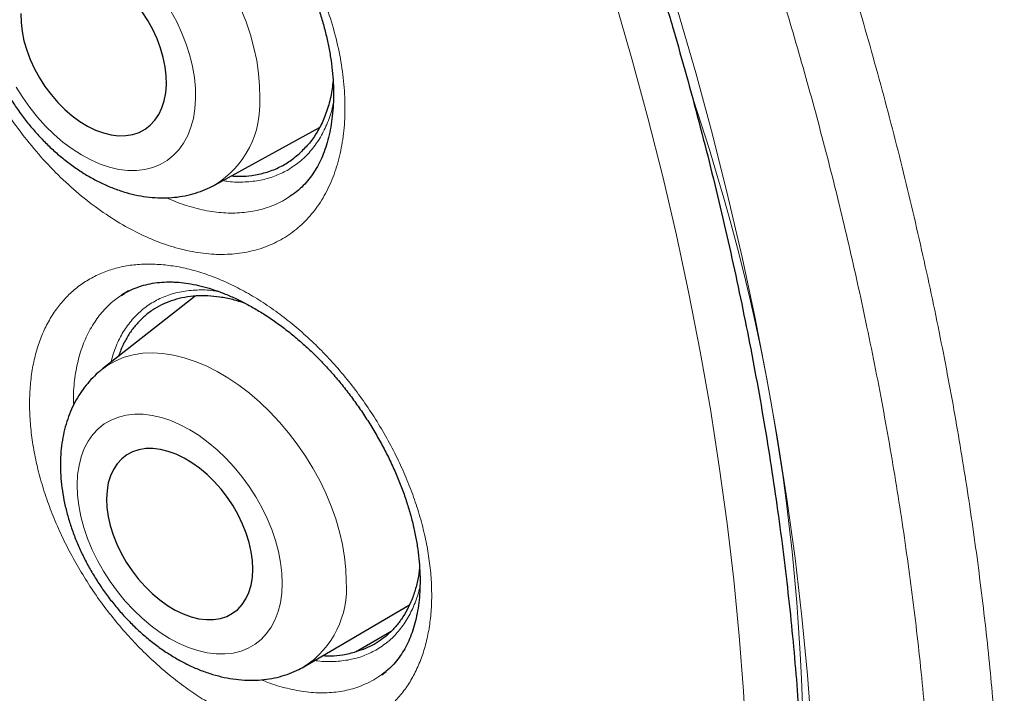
# Model space of a CAD drawing. Header units: millimetres. Extents: x 8 to 947, y 12 to 926.
# Tile 63 of 159: x 893.57 to 899.91, y 293.91 to 298.24. Entities that reach past the tile are written whole.
import ezdxf

# ---------------------------------------------------------------- set-up
doc = ezdxf.new("R2010")
doc.units = ezdxf.units.MM

msp = doc.modelspace()

# ---------------------------------------------------------------- linework, layer by layer
at = {"color": 7, "linetype": 'Continuous', "lineweight": 30}
for p, q in [((894.8302, 297.1795), (895.5018, 297.5484)), ((894.2732, 296.4968), (894.2296, 296.4705)), ((894.7022, 296.4637), (894.1064, 295.9948)), ((895.4124, 294.0833), (896.081, 294.4767)), ((895.7377, 294.1753), (895.9638, 294.3067)), ((895.9024, 294.027), (895.9318, 294.048))]:
    msp.add_line(p, q, dxfattribs=at)
at = {"color": 8, "linetype": 'Continuous', "lineweight": 0}
for p, q in [((895.3465, 297.1294), (895.2776, 297.0826)), ((895.9092, 294.0326), (895.8515, 293.9932))]:
    msp.add_line(p, q, dxfattribs=at)
at = {"color": 8, "linetype": 'Continuous', "lineweight": 0, "flags": 128}
for points in [[(898.2485, 293.5691), (898.2291, 293.9215), (898.202, 294.2777), (898.1672, 294.6374), (898.1247, 295.0004), (898.0745, 295.3664), (898.0168, 295.7352), (897.9514, 296.1065), (897.8785, 296.48), (897.7981, 296.8556), (897.7103, 297.2329), (897.6151, 297.6117), (897.5126, 297.9917), (897.4028, 298.3727)], [(894.7054, 297.7337), (894.7043, 297.8009), (894.6976, 297.8702), (894.6853, 297.9411), (894.6677, 298.013), (894.6447, 298.0852), (894.6167, 298.1572), (894.5839, 298.2283), (894.5464, 298.2978)], [(894.997, 298.3134), (895.0301, 298.2299), (895.0581, 298.1461), (895.0809, 298.0624), (895.0984, 297.9794), (895.1104, 297.8976), (895.1168, 297.8176), (895.1176, 297.7397)], [(897.8082, 298.2977), (897.9227, 297.9), (898.0297, 297.5034), (898.129, 297.108), (898.2207, 296.7142), (898.3046, 296.3223), (898.3807, 295.9324), (898.4489, 295.5449), (898.5092, 295.16), (898.5616, 294.778), (898.6059, 294.3991), (898.6422, 294.0237), (898.6705, 293.6519)], [(893.5519, 297.8094), (893.5936, 297.7419), (893.6392, 297.6771), (893.6882, 297.6155), (893.7403, 297.5576), (893.7951, 297.5039), (893.852, 297.4549), (893.9107, 297.4111), (893.9705, 297.3727), (894.0309, 297.3401), (894.0916, 297.3137), (894.1518, 297.2935), (894.2112, 297.2798), (894.2692, 297.2727), (894.3254, 297.2723), (894.3791, 297.2786), (894.4301, 297.2914), (894.4778, 297.3108), (894.5218, 297.3365), (894.5619, 297.3683), (894.5975, 297.406), (894.6285, 297.4492), (894.6545, 297.4975), (894.6754, 297.5506), (894.6909, 297.608), (894.7009, 297.6692), (894.7054, 297.7337)], [(894.1062, 295.9946), (894.1411, 296.0195), (894.1919, 296.048), (894.2464, 296.0703), (894.3043, 296.0861), (894.3653, 296.0955), (894.429, 296.0982), (894.4948, 296.0944), (894.5626, 296.084), (894.6317, 296.0671), (894.7018, 296.0439), (894.7724, 296.0144), (894.8431, 295.9788), (894.9135, 295.9374), (894.983, 295.8904), (895.0513, 295.8382), (895.1179, 295.781), (895.1824, 295.7192), (895.2444, 295.6533), (895.3034, 295.5836), (895.3592, 295.5105), (895.4114, 295.4346), (895.4596, 295.3563), (895.5036, 295.2761), (895.543, 295.1945), (895.5776, 295.112), (895.6072, 295.0292), (895.6316, 294.9465), (895.6506, 294.8646), (895.6642, 294.7838), (895.6722, 294.7048), (895.6747, 294.628)], [(895.2625, 294.6144), (895.26, 294.6807), (895.2519, 294.7492), (895.2383, 294.8192), (895.2193, 294.8902), (895.195, 294.9615), (895.1657, 295.0326), (895.1315, 295.1028), (895.0929, 295.1716), (895.05, 295.2383), (895.0034, 295.3024), (894.9533, 295.3634), (894.9003, 295.4206), (894.8447, 295.4738), (894.787, 295.5222), (894.7278, 295.5657), (894.6675, 295.6037), (894.6067, 295.6361), (894.5458, 295.6624), (894.4854, 295.6825), (894.4261, 295.6961), (894.3682, 295.7033), (894.3123, 295.7039), (894.2589, 295.6979), (894.2085, 295.6853), (894.1614, 295.6664), (894.1181, 295.6412), (894.0789, 295.6099), (894.0442, 295.5728), (894.0143, 295.5303), (893.9893, 295.4827), (893.9696, 295.4303), (893.9554, 295.3738), (893.9466, 295.3134), (893.9435, 295.2498), (893.9459, 295.1835), (893.954, 295.1151), (893.9676, 295.0451), (893.9867, 294.9741), (894.0109, 294.9028), (894.0403, 294.8317), (894.0744, 294.7614), (894.1131, 294.6927), (894.1559, 294.6259), (894.2026, 294.5618), (894.2526, 294.5009), (894.3057, 294.4436), (894.3613, 294.3905), (894.4189, 294.342), (894.4781, 294.2985), (894.5384, 294.2605), (894.5993, 294.2282), (894.6601, 294.2019), (894.7205, 294.1818), (894.7799, 294.1681), (894.8378, 294.1609), (894.8936, 294.1604), (894.947, 294.1664), (894.9975, 294.1789), (895.0445, 294.1979), (895.0879, 294.2231), (895.127, 294.2544), (895.1617, 294.2914), (895.1917, 294.3339), (895.2166, 294.3816), (895.2363, 294.4339), (895.2506, 294.4905), (895.2593, 294.5508), (895.2625, 294.6144)]]:
    msp.add_lwpolyline(points, dxfattribs=at)
at = {"color": 7, "linetype": 'Continuous', "lineweight": 30, "flags": 128}
for points in [[(893.5809, 298.282), (893.5823, 298.2256), (893.5891, 298.1672), (893.6013, 298.1074), (893.6187, 298.0471), (893.6412, 297.9868), (893.6685, 297.9273), (893.7003, 297.8693), (893.7361, 297.8134), (893.7756, 297.7604), (893.8183, 297.7108), (893.8638, 297.6652), (893.9114, 297.6242), (893.9606, 297.5882), (894.0108, 297.5576), (894.0615, 297.5329), (894.1121, 297.5143), (894.1619, 297.502), (894.2104, 297.4962), (894.257, 297.4969), (894.3012, 297.5041), (894.3424, 297.5178), (894.3802, 297.5377), (894.4141, 297.5638), (894.4437, 297.5955), (894.4687, 297.6326), (894.4888, 297.6747), (894.5037, 297.7212), (894.5133, 297.7716), (894.5174, 297.8253)], [(894.5174, 297.8253), (894.5161, 297.8817), (894.5093, 297.9401), (894.4971, 297.9998), (894.4796, 298.0602), (894.4571, 298.1205), (894.4298, 298.18), (894.3981, 298.238), (894.3623, 298.2938)], [(895.0736, 294.7054), (895.0711, 294.7611), (895.0631, 294.8187), (895.0498, 294.8777), (895.0312, 294.9373), (895.0076, 294.9968), (894.9792, 295.0556), (894.9464, 295.113), (894.9097, 295.1682), (894.8693, 295.2207), (894.8257, 295.2697), (894.7796, 295.3148), (894.7314, 295.3555), (894.6817, 295.3911), (894.6311, 295.4214), (894.5801, 295.446), (894.5294, 295.4645), (894.4796, 295.4768), (894.4312, 295.4827), (894.3849, 295.4821), (894.3411, 295.4751), (894.3003, 295.4617), (894.2631, 295.4422), (894.2299, 295.4166), (894.2011, 295.3853), (894.177, 295.3488), (894.1578, 295.3074), (894.1439, 295.2615), (894.1354, 295.2118), (894.1324, 295.1588), (894.1348, 295.1032), (894.1428, 295.0456), (894.1562, 294.9866), (894.1747, 294.927), (894.1984, 294.8674), (894.2267, 294.8086), (894.2595, 294.7513), (894.2963, 294.6961), (894.3367, 294.6436), (894.3802, 294.5945), (894.4263, 294.5494), (894.4745, 294.5088), (894.5242, 294.4731), (894.5749, 294.4428), (894.6258, 294.4183), (894.6765, 294.3998), (894.7263, 294.3875), (894.7747, 294.3816), (894.8211, 294.3821), (894.8649, 294.3891), (894.9056, 294.4025), (894.9428, 294.4221), (894.976, 294.4477), (895.0049, 294.4789), (895.029, 294.5155), (895.0481, 294.5569), (895.062, 294.6027), (895.0705, 294.6524), (895.0736, 294.7054)]]:
    msp.add_lwpolyline(points, dxfattribs=at)
at = {"color": 8, "linetype": 'Continuous', "lineweight": 0}
for centre, radius, start, end in [((894.506, 297.6997), 0.6129, 301.93387, 3.7431), ((885.2368, 293.433), 13.3777, 333.44594, 18.74195), ((895.0719, 294.5833), 0.6044, 303.40976, 4.2428)]:
    msp.add_arc(centre, radius, start, end, dxfattribs=at)
at = {"color": 7, "linetype": 'Continuous', "lineweight": 30}
for points, knots in [([(881.7335, 314.4733), (881.6143, 314.471), (881.3687, 314.4663), (881.0058, 314.434), (880.6432, 314.3826), (880.296, 314.312), (879.964, 314.2242), (879.6469, 314.1204), (879.3386, 313.9991), (879.0395, 313.8605), (878.744, 313.7014), (878.4531, 313.5209), (878.1681, 313.318), (877.895, 313.0964), (877.6341, 312.8565), (877.3857, 312.5986), (877.1547, 312.3282), (876.9406, 312.0468), (876.7427, 311.756), (876.557, 311.4505), (876.3838, 311.1306), (876.2201, 310.79), (876.0668, 310.4281), (875.9253, 310.0443), (875.7986, 309.6464), (875.687, 309.2347), (875.5905, 308.8098), (875.5109, 308.3807), (875.4473, 307.9487), (875.3987, 307.5151), (875.3639, 307.0718), (875.3431, 306.6194), (875.336, 306.1491), (875.3437, 305.6608), (875.3671, 305.1548), (875.4062, 304.641), (875.4609, 304.1202), (875.531, 303.5931), (875.6149, 303.0706), (875.7114, 302.5537), (875.8196, 302.0433), (875.941, 301.5297), (876.0756, 301.0137), (876.2263, 300.4853), (876.3937, 299.945), (876.5786, 299.3936), (876.7775, 298.8423), (876.9901, 298.2917), (877.2162, 297.7426), (877.4508, 297.2063), (877.6928, 296.6831), (877.9412, 296.1736), (878.2003, 295.668), (878.47, 295.1669), (878.7555, 294.6608), (879.0571, 294.1508), (879.3753, 293.638), (879.7038, 293.133), (880.042, 292.6365), (880.3895, 292.149), (880.7392, 291.6805), (881.0898, 291.2308), (881.4406, 290.7997), (881.798, 290.379), (882.1616, 289.9691), (882.5385, 289.5625), (882.9285, 289.1604), (883.3315, 288.7642), (883.7395, 288.3825), (884.1518, 288.0155), (884.5679, 287.6639), (884.9793, 287.3345), (885.3852, 287.0267), (885.7851, 286.7397), (886.1863, 286.468), (886.5885, 286.2117), (886.9993, 285.9663), (887.4183, 285.7333), (887.8448, 285.5142), (888.2702, 285.3138), (888.6939, 285.1323), (889.1152, 284.9701), (889.5258, 284.8299), (889.9252, 284.7109), (890.3131, 284.6117), (890.6971, 284.5303), (891.0767, 284.4666), (891.459, 284.4199), (891.8431, 284.3915), (892.2282, 284.3827), (892.6062, 284.3942), (892.9767, 284.4258), (893.3392, 284.4776), (893.6864, 284.5481), (894.0184, 284.6359), (894.3355, 284.7397), (894.6438, 284.8609), (894.9429, 284.9996), (895.2384, 285.1587), (895.5293, 285.3392), (895.8143, 285.5421), (896.0874, 285.7637), (896.3484, 286.0036), (896.5966, 286.2616), (896.8279, 286.5316), (897.041, 286.8143), (897.1793, 287.0102), (897.2445, 287.1178), (897.2479, 287.1234)], [0, 0, 0, 0, 0.009208, 0.018982, 0.028757, 0.038531, 0.047747, 0.056963, 0.066179, 0.075395, 0.08461, 0.094385, 0.104159, 0.113933, 0.123708, 0.133482, 0.143257, 0.152472, 0.161688, 0.170904, 0.18012, 0.189336, 0.19911, 0.208885, 0.218659, 0.228433, 0.238208, 0.247982, 0.257198, 0.266414, 0.27563, 0.284846, 0.294061, 0.303836, 0.31361, 0.323384, 0.333159, 0.342933, 0.352708, 0.361923, 0.371139, 0.380355, 0.389571, 0.398787, 0.408561, 0.418336, 0.42811, 0.437884, 0.447659, 0.457433, 0.466649, 0.475865, 0.485081, 0.494297, 0.503512, 0.513287, 0.523061, 0.532835, 0.54261, 0.552384, 0.562159, 0.571374, 0.58059, 0.589806, 0.599022, 0.608238, 0.618012, 0.627787, 0.637561, 0.647335, 0.65711, 0.666884, 0.6761, 0.685316, 0.694532, 0.703748, 0.712963, 0.722738, 0.732512, 0.742286, 0.752061, 0.761835, 0.77161, 0.780825, 0.790041, 0.799257, 0.808473, 0.817689, 0.827463, 0.837238, 0.847012, 0.856786, 0.866561, 0.876335, 0.885551, 0.894767, 0.903983, 0.913199, 0.922414, 0.932189, 0.941963, 0.951737, 0.961512, 0.971286, 0.98106, 0.990276, 0.999492, 1, 1, 1, 1]), ([(881.4387, 314.465), (881.467, 314.4665), (881.5618, 314.4716), (881.7255, 314.4741), (881.9296, 314.4728), (882.1358, 314.4652), (882.3438, 314.4519), (882.5537, 314.4327), (882.7654, 314.4078), (882.9787, 314.377), (883.1936, 314.3405), (883.41, 314.2982), (883.6278, 314.2501), (883.847, 314.1963), (884.0675, 314.1368), (884.2891, 314.0715), (884.5119, 314.0006), (884.7357, 313.924), (884.9604, 313.8418), (885.1859, 313.754), (885.4123, 313.6606), (885.6392, 313.5617), (885.8668, 313.4573), (886.0949, 313.3474), (886.3234, 313.2321), (886.5522, 313.1115), (886.7812, 312.9855), (887.0104, 312.8542), (887.2396, 312.7176), (887.4687, 312.5759), (887.6977, 312.4291), (887.9265, 312.2771), (888.155, 312.1202), (888.3831, 311.9583), (888.6106, 311.7914), (888.8376, 311.6198), (889.0639, 311.4434), (889.2894, 311.2622), (889.5141, 311.0765), (889.7378, 310.8861), (889.9605, 310.6913), (890.182, 310.4921), (890.4023, 310.2885), (890.6214, 310.0807), (890.839, 309.8687), (891.0551, 309.6527), (891.2697, 309.4326), (891.4827, 309.2086), (891.6938, 308.9807), (891.9032, 308.7491), (892.1107, 308.5139), (892.3162, 308.2751), (892.5196, 308.0328), (892.7209, 307.7871), (892.9199, 307.5382), (893.1166, 307.2861), (893.311, 307.0309), (893.5028, 306.7727), (893.6922, 306.5117), (893.8789, 306.2479), (894.063, 305.9814), (894.2442, 305.7123), (894.4227, 305.4408), (894.5982, 305.1669), (894.7708, 304.8908), (894.9403, 304.6125), (895.1067, 304.3322), (895.27, 304.05), (895.43, 303.7659), (895.5867, 303.4802), (895.7401, 303.1929), (895.89, 302.9042), (896.0364, 302.614), (896.1793, 302.3227), (896.3186, 302.0302), (896.4543, 301.7367), (896.5862, 301.4423), (896.7144, 301.1471), (896.8388, 300.8513), (896.9594, 300.5549), (897.076, 300.2581), (897.1887, 299.961), (897.2974, 299.6637), (897.4021, 299.3664), (897.5027, 299.069), (897.5992, 298.7719), (897.6915, 298.475), (897.7796, 298.1785), (897.8636, 297.8825), (897.9433, 297.5871), (898.0187, 297.2925), (898.0898, 296.9988), (898.1565, 296.706), (898.2189, 296.4144), (898.277, 296.1239), (898.3306, 295.8348), (898.3798, 295.5471), (898.4245, 295.261), (898.4648, 294.9765), (898.5007, 294.6938), (898.532, 294.413), (898.5589, 294.1343), (898.5812, 293.8576), (898.5991, 293.5831), (898.6124, 293.311), (898.6212, 293.0413), (898.6255, 292.7742), (898.6253, 292.5097), (898.6206, 292.248), (898.6114, 291.9891), (898.5976, 291.7331), (898.5794, 291.4803), (898.5567, 291.2305), (898.5296, 290.9841), (898.498, 290.7409), (898.4619, 290.5012), (898.4214, 290.2651), (898.3765, 290.0325), (898.3273, 289.8037), (898.2736, 289.5786), (898.2157, 289.3575), (898.1534, 289.1403), (898.0868, 288.9271), (898.0159, 288.718), (897.9409, 288.5132), (897.8616, 288.3126), (897.7781, 288.1163), (897.6905, 287.9245), (897.5988, 287.7372), (897.5031, 287.5543), (897.4031, 287.3764), (897.3169, 287.2311), (897.2627, 287.147), (897.2446, 287.1189)], [0, 0, 0, 0, 0.003294, 0.011029, 0.01876, 0.026486, 0.034207, 0.041924, 0.049637, 0.057346, 0.065052, 0.072755, 0.080456, 0.088154, 0.09585, 0.103544, 0.111237, 0.118928, 0.126619, 0.134308, 0.141997, 0.149686, 0.157374, 0.165061, 0.172749, 0.180436, 0.188124, 0.195812, 0.203499, 0.211188, 0.218876, 0.226565, 0.234254, 0.241943, 0.249633, 0.257324, 0.265015, 0.272706, 0.280398, 0.28809, 0.295783, 0.303476, 0.31117, 0.318864, 0.326559, 0.334254, 0.34195, 0.349646, 0.357342, 0.365039, 0.372736, 0.380433, 0.388131, 0.395829, 0.403528, 0.411226, 0.418925, 0.426624, 0.434324, 0.442023, 0.449723, 0.457423, 0.465123, 0.472823, 0.480523, 0.488223, 0.495923, 0.503623, 0.511324, 0.519024, 0.526724, 0.534424, 0.542124, 0.549824, 0.557524, 0.565224, 0.572923, 0.580622, 0.588322, 0.59602, 0.603719, 0.611417, 0.619115, 0.626813, 0.63451, 0.642207, 0.649904, 0.6576, 0.665296, 0.672992, 0.680686, 0.688381, 0.696075, 0.703769, 0.711462, 0.719154, 0.726846, 0.734538, 0.742229, 0.749919, 0.757609, 0.765299, 0.772988, 0.780676, 0.788365, 0.796052, 0.803739, 0.811426, 0.819113, 0.826799, 0.834486, 0.842172, 0.849858, 0.857544, 0.865231, 0.872917, 0.880604, 0.888292, 0.895981, 0.903671, 0.911362, 0.919054, 0.926748, 0.934444, 0.942142, 0.949843, 0.957547, 0.965254, 0.972965, 0.980679, 0.988398, 0.996121, 1, 1, 1, 1]), ([(894.0602, 299.6774), (894.0705, 299.6767), (894.1012, 299.6744), (894.1543, 299.6669), (894.2202, 299.6527), (894.2881, 299.6331), (894.3576, 299.6083), (894.4284, 299.578), (894.5001, 299.5425), (894.5722, 299.5018), (894.6443, 299.4561), (894.7159, 299.4056), (894.7864, 299.3506), (894.8554, 299.2914), (894.9225, 299.2284), (894.9871, 299.162), (895.0496, 299.092), (895.11, 299.0184), (895.1685, 298.9411), (895.2245, 298.8605), (895.2777, 298.7771), (895.3276, 298.6915), (895.3738, 298.6044), (895.416, 298.5164), (895.4539, 298.4283), (895.4871, 298.3407), (895.5157, 298.2542), (895.5396, 298.1688), (895.5591, 298.084), (895.5743, 297.9998), (895.5851, 297.9165), (895.5914, 297.8348), (895.5932, 297.7552), (895.5905, 297.6782), (895.5835, 297.6044), (895.5723, 297.5343), (895.5571, 297.4682), (895.538, 297.4066), (895.5153, 297.3496), (895.4892, 297.2973), (895.4594, 297.2491), (895.4258, 297.2046), (895.3879, 297.1642), (895.3509, 297.1314), (895.3252, 297.1142), (895.3146, 297.1072)], [0, 0, 0, 0, 0.011705, 0.035032, 0.058365, 0.081733, 0.105182, 0.128729, 0.152368, 0.176074, 0.199812, 0.223529, 0.247176, 0.270711, 0.294098, 0.31737, 0.340374, 0.363706, 0.387319, 0.411157, 0.435152, 0.459227, 0.483291, 0.507245, 0.531014, 0.554533, 0.577749, 0.600662, 0.623674, 0.646958, 0.670405, 0.693979, 0.717634, 0.741326, 0.765007, 0.78864, 0.812212, 0.835734, 0.859245, 0.882798, 0.906532, 0.931079, 0.956288, 0.982167, 1, 1, 1, 1]), ([(893.5801, 299.1269), (893.5716, 299.1208), (893.5456, 299.1021), (893.5062, 299.0653), (893.4622, 299.0172), (893.4229, 298.9645), (893.3881, 298.9077), (893.3581, 298.8469), (893.3331, 298.7824), (893.3131, 298.7143), (893.2984, 298.643), (893.2891, 298.5688), (893.2853, 298.4921), (893.2871, 298.4135), (893.2945, 298.3334), (893.3073, 298.2524), (893.3254, 298.1711), (893.3487, 298.09), (893.3769, 298.0095), (893.4099, 297.9301), (893.4474, 297.8521), (893.4891, 297.776), (893.535, 297.702), (893.5848, 297.6306), (893.6381, 297.5621), (893.6949, 297.4968), (893.7548, 297.4352), (893.8176, 297.3775), (893.8832, 297.3241), (893.9511, 297.2754), (894.0212, 297.2318), (894.0931, 297.1935), (894.1663, 297.1611), (894.2405, 297.1348), (894.315, 297.1149), (894.3893, 297.1018), (894.4627, 297.0954), (894.5347, 297.0958), (894.6047, 297.1029), (894.6722, 297.1163), (894.7367, 297.1363), (894.7894, 297.1576), (894.8193, 297.1743), (894.8299, 297.1803)], [0, 0, 0, 0, 0.0109571, 0.0337008, 0.0564815, 0.0793934, 0.1025241, 0.1259494, 0.1497278, 0.1738937, 0.1984523, 0.2233773, 0.2486152, 0.2740938, 0.2997355, 0.3254693, 0.3512314, 0.3769807, 0.4026995, 0.428383, 0.4540353, 0.479667, 0.5052927, 0.5309295, 0.5565913, 0.5822947, 0.6080572, 0.6338939, 0.6598153, 0.6858249, 0.7119151, 0.738063, 0.7642079, 0.790277, 0.8161801, 0.8418194, 0.8671055, 0.8919738, 0.916395, 0.9403773, 0.9639612, 0.9872113, 1, 1, 1, 1]), ([(895.5893, 297.8518), (895.5879, 297.8348), (895.5831, 297.7799), (895.563, 297.6949), (895.5307, 297.6004), (895.4884, 297.5181), (895.4391, 297.4464), (895.3991, 297.4073), (895.3791, 297.3877)], [0, 0, 0, 0, 0.086989, 0.279243, 0.47093, 0.647146, 0.823819, 1, 1, 1, 1]), ([(894.9354, 297.2373), (894.9541, 297.2363), (894.9992, 297.2337), (895.0733, 297.24), (895.1568, 297.2571), (895.2387, 297.2885), (895.3141, 297.331), (895.3573, 297.3687), (895.3791, 297.3877)], [0, 0, 0, 0, 0.107413, 0.259807, 0.445578, 0.633424, 0.815733, 1, 1, 1, 1]), ([(894.2289, 296.4684), (894.2369, 296.4738), (894.2602, 296.4898), (894.3028, 296.5104), (894.3562, 296.5304), (894.4126, 296.5446), (894.4713, 296.5531), (894.5227, 296.5559), (894.555, 296.5549), (894.5662, 296.5546)], [0, 0, 0, 0, 0.0894359, 0.261312, 0.4312922, 0.5976134, 0.7595221, 0.9170586, 1, 1, 1, 1]), ([(894.5662, 296.5546), (894.5763, 296.5541), (894.6065, 296.5524), (894.659, 296.5458), (894.7242, 296.533), (894.7917, 296.5149), (894.861, 296.4915), (894.9319, 296.4629), (895.0038, 296.429), (895.0765, 296.3899), (895.1493, 296.3459), (895.2217, 296.2971), (895.2933, 296.2439), (895.3636, 296.1864), (895.4322, 296.1251), (895.4985, 296.0603), (895.5628, 295.9919), (895.6251, 295.92), (895.6857, 295.8443), (895.744, 295.7652), (895.7996, 295.6834), (895.852, 295.5992), (895.9009, 295.5135), (895.9459, 295.4269), (895.9865, 295.34), (896.0226, 295.2536), (896.0541, 295.1681), (896.0808, 295.0836), (896.1033, 294.9998), (896.1214, 294.9164), (896.1351, 294.8339), (896.1444, 294.7528), (896.1492, 294.6738), (896.1495, 294.5973), (896.1454, 294.5239), (896.1371, 294.4542), (896.1246, 294.3885), (896.1083, 294.3271), (896.0882, 294.2702), (896.0647, 294.2181), (896.0375, 294.17), (896.0065, 294.1255), (895.9711, 294.0849), (895.936, 294.0514), (895.9111, 294.0337), (895.9007, 294.0263)], [0, 0, 0, 0, 0.011712, 0.034969, 0.058234, 0.08154, 0.104935, 0.128436, 0.152036, 0.175713, 0.199429, 0.223132, 0.246771, 0.270303, 0.293692, 0.316983, 0.339976, 0.3633, 0.386908, 0.410742, 0.434736, 0.458812, 0.48288, 0.506841, 0.530619, 0.554147, 0.577373, 0.600292, 0.623277, 0.646544, 0.669972, 0.693522, 0.71715, 0.740812, 0.764457, 0.788048, 0.811574, 0.835042, 0.858496, 0.881991, 0.905646, 0.930157, 0.955371, 0.981319, 1, 1, 1, 1]), ([(895.0226, 296.4181), (894.9964, 296.4263), (894.9422, 296.4432), (894.8627, 296.4584), (894.7842, 296.4663), (894.7084, 296.4659), (894.6349, 296.4573), (894.5653, 296.4403), (894.5003, 296.4155), (894.4401, 296.383), (894.3842, 296.3424), (894.334, 296.2944), (894.2899, 296.2398), (894.2523, 296.1786), (894.2252, 296.1239), (894.2134, 296.0875), (894.2097, 296.076)], [0, 0, 0, 0, 0.070854, 0.146744, 0.219969, 0.293702, 0.369038, 0.444929, 0.518154, 0.591887, 0.667223, 0.743114, 0.816338, 0.890071, 0.965408, 1, 1, 1, 1]), ([(894.1066, 295.994), (894.1012, 295.99), (894.0785, 295.9732), (894.0428, 295.9386), (893.9999, 295.8905), (893.9618, 295.8378), (893.9283, 295.7812), (893.8997, 295.7206), (893.8761, 295.6565), (893.8577, 295.5888), (893.8446, 295.518), (893.8369, 295.4444), (893.8348, 295.3683), (893.8382, 295.2902), (893.8473, 295.2108), (893.8618, 295.1305), (893.8817, 295.05), (893.9067, 294.9697), (893.9366, 294.8901), (893.9711, 294.8115), (894.0102, 294.7345), (894.0534, 294.6593), (894.1007, 294.5863), (894.1517, 294.5159), (894.2062, 294.4484), (894.264, 294.3841), (894.3249, 294.3234), (894.3886, 294.2666), (894.4548, 294.2141), (894.5234, 294.1663), (894.5939, 294.1234), (894.6662, 294.0858), (894.7398, 294.054), (894.8143, 294.0282), (894.889, 294.0089), (894.9635, 293.9963), (895.0369, 293.9904), (895.1088, 293.9914), (895.1786, 293.999), (895.2457, 294.013), (895.3097, 294.0334), (895.3655, 294.0568), (895.3984, 294.0759), (895.4123, 294.0839)], [0, 0, 0, 0, 0.007133, 0.02976, 0.052409, 0.075178, 0.098162, 0.121445, 0.145095, 0.169152, 0.19363, 0.218506, 0.243723, 0.269207, 0.29487, 0.320634, 0.346427, 0.372203, 0.397941, 0.423636, 0.449292, 0.474921, 0.500539, 0.526163, 0.55181, 0.577497, 0.603244, 0.629068, 0.654983, 0.680995, 0.707102, 0.733284, 0.759492, 0.785647, 0.811653, 0.837403, 0.862797, 0.887756, 0.91224, 0.936253, 0.959832, 0.983045, 1, 1, 1, 1]), ([(896.1459, 294.7157), (896.1449, 294.7046), (896.1411, 294.6647), (896.1268, 294.6007), (896.1039, 294.5262), (896.0746, 294.4587), (896.0399, 294.3976), (895.9989, 294.3418), (895.9536, 294.2939), (895.9051, 294.2539), (895.8539, 294.2211), (895.7984, 294.194), (895.758, 294.1815), (895.7377, 294.1753)], [0, 0, 0, 0, 0.039946, 0.142604, 0.246053, 0.34266, 0.439888, 0.539065, 0.638914, 0.728099, 0.817281, 0.90864, 1, 1, 1, 1]), ([(895.5258, 294.15), (895.5428, 294.1493), (895.586, 294.1477), (895.6577, 294.1545), (895.7094, 294.1679), (895.7377, 294.1753)], [0, 0, 0, 0, 0.22627, 0.575826, 1, 1, 1, 1])]:
    msp.add_open_spline(points, degree=3, knots=knots, dxfattribs=at)
at = {"color": 8, "linetype": 'Continuous', "lineweight": 0}
for points, knots in [([(887.2806, 314.1604), (887.4225, 314.0768), (887.7064, 313.9097), (888.1324, 313.6376), (888.558, 313.3502), (888.9815, 313.0473), (889.4017, 312.7301), (889.8188, 312.3987), (890.2337, 312.0523), (890.6452, 311.692), (891.0524, 311.3184), (891.4598, 310.9274), (891.8674, 310.5179), (892.2749, 310.0895), (892.6769, 309.6474), (893.0658, 309.2003), (893.441, 308.7503), (893.803, 308.298), (894.1583, 307.8354), (894.503, 307.3682), (894.8363, 306.8975), (895.146, 306.4426), (895.4361, 305.9996), (895.7078, 305.5696), (895.9729, 305.1341), (896.2235, 304.7065), (896.4599, 304.288), (896.7078, 303.8333), (896.9715, 303.3282), (897.2481, 302.7714), (897.513, 302.2098), (897.7613, 301.6541), (897.9932, 301.1062), (898.2093, 300.566), (898.4137, 300.0239), (898.6041, 299.4863), (898.7804, 298.9542), (898.9473, 298.4137), (899.1053, 297.8594), (899.2532, 297.2915), (899.3865, 296.7254), (899.503, 296.172), (899.6033, 295.6325), (899.6883, 295.1065), (899.7597, 294.5847), (899.8168, 294.073), (899.8599, 293.5725), (899.8899, 293.0755), (899.9064, 292.5775), (899.9084, 292.0789), (899.8957, 291.5883), (899.8684, 291.1078), (899.8267, 290.6389), (899.7709, 290.181), (899.7009, 289.733), (899.6168, 289.2963), (899.5189, 288.8717), (899.4141, 288.4845), (899.305, 288.1321), (899.1942, 287.8122), (899.0742, 287.5008), (898.9515, 287.2138), (898.828, 286.95), (898.705, 286.708), (898.5756, 286.4728), (898.4423, 286.2487), (898.3057, 286.0353), (898.166, 285.8324), (898.021, 285.636), (897.8689, 285.4442), (897.7099, 285.2574), (897.5325, 285.0638), (897.3369, 284.8674), (897.1298, 284.6759), (896.9881, 284.5594), (896.9209, 284.5042)], [0, 0, 0, 0, 0.014821, 0.029643, 0.044533, 0.059423, 0.074172, 0.08892, 0.103735, 0.11855, 0.133292, 0.14805, 0.163355, 0.17866, 0.194041, 0.209422, 0.223979, 0.238537, 0.253158, 0.267779, 0.281934, 0.296103, 0.308629, 0.321155, 0.333721, 0.346288, 0.357746, 0.369213, 0.384546, 0.399879, 0.415287, 0.430695, 0.445276, 0.459858, 0.474502, 0.489147, 0.503325, 0.517518, 0.532906, 0.548294, 0.563758, 0.579222, 0.593858, 0.608494, 0.623194, 0.637894, 0.652125, 0.666371, 0.681309, 0.696247, 0.711255, 0.726263, 0.741099, 0.755935, 0.770838, 0.785741, 0.80056, 0.815396, 0.827538, 0.839681, 0.851861, 0.86404, 0.87435, 0.884659, 0.894992, 0.905324, 0.915103, 0.924882, 0.934681, 0.944479, 0.95459, 0.964706, 0.976873, 0.98904, 1, 1, 1, 1]), ([(887.0274, 284.8893), (887.1679, 284.8099), (887.449, 284.6509), (887.8707, 284.434), (888.2919, 284.2332), (888.7131, 284.0499), (889.1329, 283.8841), (889.5516, 283.7361), (889.9679, 283.6064), (890.3536, 283.5026), (890.7087, 283.4207), (891.0256, 283.3588), (891.3318, 283.3095), (891.6273, 283.2719), (891.92, 283.2447), (892.2, 283.2286), (892.4672, 283.2224), (892.722, 283.2248), (892.974, 283.2357), (893.2233, 283.2549), (893.4696, 283.2827), (893.7129, 283.3188), (893.9528, 283.3634), (894.2038, 283.4197), (894.4646, 283.4894), (894.7275, 283.5725), (894.9786, 283.6642), (895.2182, 283.7635), (895.4529, 283.8729), (895.6745, 283.9882), (895.8835, 284.1082), (896.0804, 284.232), (896.2727, 284.3637), (896.4605, 284.5034), (896.6435, 284.651), (896.8218, 284.8064), (896.9951, 284.9696), (897.1739, 285.151), (897.3567, 285.3522), (897.5375, 285.5694), (897.7067, 285.7905), (897.8648, 286.0146), (898.0162, 286.2473), (898.1558, 286.4804), (898.2842, 286.7128), (898.4023, 286.9434), (898.5144, 287.1808), (898.6207, 287.4249), (898.721, 287.6755), (898.8153, 287.9326), (898.9034, 288.196), (898.9905, 288.4821), (899.0751, 288.7923), (899.1535, 289.1192), (899.2217, 289.4448), (899.2805, 289.7684), (899.3316, 290.0984), (899.3735, 290.4233), (899.407, 290.7419), (899.4329, 291.0536), (899.4523, 291.3699), (899.4654, 291.6909), (899.4719, 292.0162), (899.4718, 292.3459), (899.4652, 292.6796), (899.4494, 293.0832), (899.4192, 293.5592), (899.3692, 294.1007), (899.3048, 294.6395), (899.2268, 295.1753), (899.1341, 295.7169), (899.0299, 296.2474), (898.9161, 296.7648), (898.7939, 297.2689), (898.6596, 297.7758), (898.5063, 298.3094), (898.3322, 298.8689), (898.1388, 299.4437), (897.9348, 300.0087), (897.7212, 300.5638), (897.4945, 301.1185), (897.2623, 301.6553), (897.0263, 302.173), (896.7876, 302.672), (896.539, 303.1685), (896.3103, 303.605), (896.1055, 303.9818), (895.9274, 304.3003), (895.7453, 304.6169), (895.5589, 304.932), (895.3685, 305.2453), (895.1741, 305.5567), (894.9759, 305.8656), (894.7247, 306.2471), (894.4168, 306.6981), (894.0548, 307.2052), (893.6902, 307.6941), (893.3237, 308.1653), (892.9491, 308.6269), (892.5784, 309.0646), (892.2131, 309.4783), (891.8539, 309.8693), (891.4892, 310.2502), (891.1014, 310.639), (890.6904, 311.0329), (890.2634, 311.4225), (889.8396, 311.7906), (889.4193, 312.1381), (888.9955, 312.4711), (888.5816, 312.7795), (888.1788, 313.064), (887.7872, 313.3259), (887.3944, 313.5753), (887.1318, 313.7297), (887.0005, 313.8069)], [0, 0, 0, 0, 0.010746, 0.021492, 0.032291, 0.04309, 0.053955, 0.064821, 0.075738, 0.086656, 0.095391, 0.104132, 0.112225, 0.120318, 0.128433, 0.136547, 0.143844, 0.151142, 0.158455, 0.165767, 0.173103, 0.180438, 0.187789, 0.195139, 0.20384, 0.212547, 0.220606, 0.228666, 0.236745, 0.244825, 0.252089, 0.259353, 0.266632, 0.273911, 0.28121, 0.28851, 0.295824, 0.303138, 0.311824, 0.320516, 0.328561, 0.336606, 0.344671, 0.352737, 0.359988, 0.367239, 0.374506, 0.381772, 0.389059, 0.396346, 0.403648, 0.410951, 0.419622, 0.428299, 0.436331, 0.444363, 0.452415, 0.460467, 0.467706, 0.474945, 0.482199, 0.489453, 0.496728, 0.504002, 0.511292, 0.518582, 0.530158, 0.541749, 0.552744, 0.563739, 0.574786, 0.585834, 0.595882, 0.60593, 0.616019, 0.626108, 0.637642, 0.649192, 0.660149, 0.671105, 0.682114, 0.693122, 0.703135, 0.713148, 0.7232, 0.733252, 0.739826, 0.746399, 0.752984, 0.759569, 0.766188, 0.772808, 0.779439, 0.78607, 0.797586, 0.809117, 0.820055, 0.830993, 0.841982, 0.852972, 0.862968, 0.872964, 0.883, 0.893036, 0.904551, 0.916082, 0.92702, 0.937957, 0.948947, 0.959936, 0.969932, 0.979928, 0.989964, 1, 1, 1, 1]), ([(893.9426, 299.7967), (893.9885, 299.792), (894.0804, 299.7827), (894.2235, 299.7445), (894.3681, 299.6892), (894.513, 299.6152), (894.6561, 299.5244), (894.7958, 299.4179), (894.9301, 299.2964), (895.0576, 299.1621), (895.1765, 299.0166), (895.2852, 298.8613), (895.3825, 298.6987), (895.4673, 298.5306), (895.5381, 298.3591), (895.5943, 298.1864), (895.6354, 298.0147), (895.6602, 297.8462), (895.6691, 297.683), (895.6618, 297.5271), (895.638, 297.3806), (895.5984, 297.2453), (895.5436, 297.1226), (895.4738, 297.0148), (895.3903, 296.9225), (895.2941, 296.847), (895.1861, 296.7899), (895.0681, 296.7511), (894.9414, 296.7313), (894.8075, 296.7313), (894.6682, 296.7504), (894.5283, 296.7878), (894.3897, 296.8418), (894.2511, 296.9118), (894.1107, 296.9999), (893.9708, 297.1056), (893.836, 297.2259), (893.7082, 297.3595), (893.5887, 297.5045), (893.4791, 297.659), (893.3812, 297.8213), (893.2957, 297.9892), (893.2238, 298.1605), (893.1667, 298.3332), (893.1248, 298.505), (893.0986, 298.6738), (893.0889, 298.8374), (893.0954, 298.9937), (893.1178, 299.141), (893.1566, 299.277), (893.2106, 299.4004), (893.2792, 299.5095), (893.362, 299.6026), (893.4575, 299.679), (893.5645, 299.7378), (893.6822, 299.7772), (893.808, 299.7991), (893.8978, 299.7975), (893.9426, 299.7967)], [0, 0, 0, 0, 0.017879, 0.035815, 0.053694, 0.071573, 0.089509, 0.107388, 0.125266, 0.143202, 0.161081, 0.17896, 0.196896, 0.214775, 0.232654, 0.25059, 0.268469, 0.286348, 0.304284, 0.322163, 0.340041, 0.357977, 0.375856, 0.393735, 0.411671, 0.42955, 0.447429, 0.465365, 0.483244, 0.501123, 0.519059, 0.536938, 0.553702, 0.570466, 0.588345, 0.606281, 0.62416, 0.642039, 0.659975, 0.677853, 0.695732, 0.713668, 0.731547, 0.749426, 0.767362, 0.785241, 0.80312, 0.821056, 0.838935, 0.856814, 0.87475, 0.892628, 0.910507, 0.928443, 0.946322, 0.964196, 0.982126, 1, 1, 1, 1]), ([(895.2943, 297.2733), (895.3214, 297.2905), (895.3755, 297.3249), (895.4445, 297.394), (895.5039, 297.4746), (895.5505, 297.5682), (895.5795, 297.6444), (895.5887, 297.6919), (895.5906, 297.7015)], [0, 0, 0, 0, 0.190083, 0.380772, 0.570855, 0.760937, 0.951626, 1, 1, 1, 1]), ([(894.8808, 297.2073), (894.8924, 297.2052), (894.941, 297.1965), (895.0229, 297.1964), (895.1223, 297.2075), (895.2137, 297.2326), (895.2674, 297.2597), (895.2943, 297.2733)], [0, 0, 0, 0, 0.074911, 0.314244, 0.552817, 0.776408, 1, 1, 1, 1]), ([(895.2776, 297.0826), (895.2414, 297.0647), (895.173, 297.0309), (895.06, 297.0049), (894.9455, 296.9956), (894.8252, 297.0032), (894.7009, 297.0291), (894.5988, 297.0604), (894.5386, 297.0886), (894.5208, 297.0968)], [0, 0, 0, 0, 0.172345, 0.324935, 0.478011, 0.630601, 0.78319, 0.936266, 1, 1, 1, 1]), ([(894.4458, 296.6692), (894.4793, 296.6668), (894.5464, 296.6619), (894.6515, 296.6413), (894.7596, 296.6105), (894.8688, 296.5691), (894.9776, 296.518), (895.0858, 296.4575), (895.1942, 296.387), (895.3004, 296.3078), (895.4037, 296.2206), (895.503, 296.1265), (895.5994, 296.0244), (895.6904, 295.9166), (895.776, 295.8034), (895.8552, 295.6864), (895.9288, 295.5641), (895.9947, 295.4397), (896.0531, 295.3132), (896.1033, 295.1864), (896.1457, 295.0578), (896.1791, 294.9307), (896.2036, 294.8052), (896.2191, 294.683), (896.2255, 294.5626), (896.2227, 294.4472), (896.2106, 294.3368), (896.1896, 294.2329), (896.1594, 294.1342), (896.1206, 294.0435), (896.0733, 293.9607), (896.0182, 293.8868), (895.9548, 293.8211), (895.8843, 293.7653), (895.8071, 293.7194), (895.7242, 293.6839), (895.6347, 293.6584), (895.5406, 293.6438), (895.4422, 293.64), (895.3407, 293.6469), (895.2352, 293.6645), (895.1297, 293.6924), (895.0253, 293.7294), (894.9345, 293.7693), (894.842, 293.8164), (894.7478, 293.8713), (894.6411, 293.9432), (894.5351, 294.0246), (894.4323, 294.114), (894.3334, 294.2105), (894.2392, 294.3131), (894.1489, 294.4229), (894.0647, 294.5373), (893.9867, 294.6561), (893.9157, 294.7777), (893.8512, 294.9034), (893.7947, 295.0303), (893.7464, 295.158), (893.7066, 295.2849), (893.6751, 295.4125), (893.6528, 295.5374), (893.6396, 295.6597), (893.6356, 295.7776), (893.6407, 295.8926), (893.655, 296.0016), (893.6784, 296.1046), (893.7105, 296.2002), (893.7516, 296.2896), (893.801, 296.3704), (893.8584, 296.4425), (893.9229, 296.5051), (893.9955, 296.5589), (894.0743, 296.6022), (894.1592, 296.6354), (894.249, 296.6577), (894.3445, 296.6704), (894.4119, 296.6696), (894.4458, 296.6692)], [0, 0, 0, 0, 0.013185, 0.026463, 0.040028, 0.053694, 0.066879, 0.080156, 0.093722, 0.107388, 0.120573, 0.133995, 0.147416, 0.161082, 0.174267, 0.187688, 0.20111, 0.214775, 0.227961, 0.241382, 0.254804, 0.268469, 0.281655, 0.295076, 0.308497, 0.322163, 0.335349, 0.34877, 0.362191, 0.375857, 0.389042, 0.402464, 0.415885, 0.429551, 0.442736, 0.456157, 0.469579, 0.483244, 0.49643, 0.509851, 0.523273, 0.536938, 0.549481, 0.562024, 0.570465, 0.58365, 0.596927, 0.610493, 0.624159, 0.637344, 0.650766, 0.664187, 0.677853, 0.691038, 0.704459, 0.717881, 0.731546, 0.744732, 0.758153, 0.771575, 0.78524, 0.798426, 0.811847, 0.825268, 0.838934, 0.85212, 0.865541, 0.878962, 0.892628, 0.905813, 0.919235, 0.932656, 0.946322, 0.959503, 0.972921, 0.986339, 1, 1, 1, 1]), ([(894.8561, 296.4924), (894.8444, 296.4946), (894.7957, 296.5038), (894.714, 296.5045), (894.6128, 296.4946), (894.5185, 296.4687), (894.4324, 296.4281), (894.3553, 296.3734), (894.288, 296.3055), (894.2322, 296.2244), (894.1881, 296.1354), (894.169, 296.0687), (894.1599, 296.0369)], [0, 0, 0, 0, 0.034304, 0.142526, 0.251094, 0.359316, 0.467538, 0.576106, 0.684328, 0.792551, 0.901118, 1, 1, 1, 1]), ([(893.9212, 295.7638), (893.9205, 295.7836), (893.9182, 295.8497), (893.9293, 295.9549), (893.9544, 296.0773), (893.9941, 296.1887), (894.0458, 296.2866), (894.1086, 296.3693), (894.1765, 296.4365), (894.2288, 296.4692), (894.2533, 296.4844)], [0, 0, 0, 0, 0.060017, 0.200314, 0.340611, 0.481355, 0.621653, 0.75314, 0.884627, 1, 1, 1, 1]), ([(895.8652, 294.1858), (895.8917, 294.2028), (895.9448, 294.2367), (896.0119, 294.3048), (896.0693, 294.3843), (896.1135, 294.4767), (896.14, 294.5488), (896.1477, 294.5922), (896.1488, 294.5984)], [0, 0, 0, 0, 0.193322, 0.38726, 0.580582, 0.773903, 0.967842, 1, 1, 1, 1]), ([(895.4722, 294.1185), (895.4781, 294.1174), (895.521, 294.11), (895.5968, 294.1105), (895.6956, 294.121), (895.7859, 294.1458), (895.8388, 294.1725), (895.8652, 294.1858)], [0, 0, 0, 0, 0.039835, 0.288243, 0.535861, 0.767931, 1, 1, 1, 1]), ([(895.8515, 293.9932), (895.8158, 293.9755), (895.7485, 293.9422), (895.6367, 293.9167), (895.523, 293.9077), (895.4033, 293.9153), (895.2791, 293.9414), (895.187, 293.9683), (895.1365, 293.9912), (895.1289, 293.9947)], [0, 0, 0, 0, 0.178804, 0.337129, 0.495958, 0.654282, 0.812606, 0.971436, 1, 1, 1, 1])]:
    msp.add_open_spline(points, degree=3, knots=knots, dxfattribs=at)

doc.saveas('drawing.dxf')
